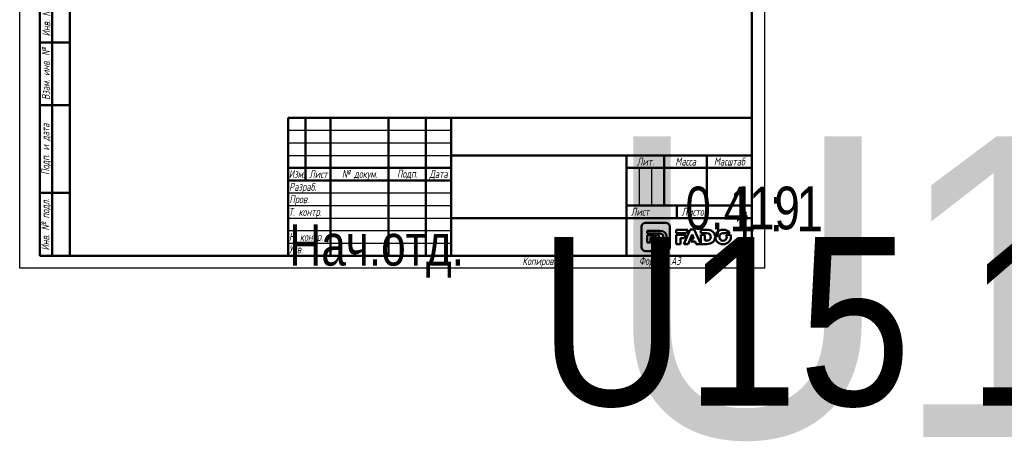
# Model space of a CAD drawing. Header units: millimetres. Extents: x 0 to 785, y -69 to 420.
# Tile 1 of 16: x 0 to 393, y -69 to 99. Entities that reach past the tile are written whole.
import ezdxf
from ezdxf.enums import TextEntityAlignment as Align

# ---------------------------------------------------------------- set-up
doc = ezdxf.new("R2018")
doc.units = ezdxf.units.MM
for name, color, linetype, lineweight in [('Заголовок (ГОСТ)', 7, 'Continuous', 50), ('Кромка (ГОСТ)', 7, 'Continuous', 50), ('Обозначение (ГОСТ)', 7, 'Continuous', 25), ('Эскизная геометрия (ГОСТ)', 7, 'Continuous', 50)]:
    doc.layers.add(name, color=color, linetype=linetype, lineweight=lineweight)
doc.styles.get("Standard").update_dxf_attribs({"font": 'GOST Common Italic.ttf'})
doc.styles.add('Альтернативный текст (ГОСТ)', font='txt', dxfattribs={"width": 0.8})

# ---------------------------------------------------------------- blocks, each defined once
blk = doc.blocks.new('ГОСТ - Доп. графы 1')
at = {"layer": 'Эскизная геометрия (ГОСТ)'}
for p, q in [((-12, 0), (-12, 145)), ((-12, 145), (0, 145)), ((-7, 145), (-7, 0)), ((-12, 110), (-7, 110)), ((-7, 110), (0, 110)), ((-12, 85), (-7, 85)), ((-7, 85), (0, 85)), ((-12, 60), (-7, 60)), ((-7, 60), (0, 60)), ((-12, 25), (-7, 25)), ((-7, 25), (0, 25)), ((0, 0), (-12, 0))]:
    blk.add_line(p, q, dxfattribs=at)
at = {"layer": 'Обозначение (ГОСТ)', "char_height": 3.17, "attachment_point": 5, "rotation": 90, "style": 'Альтернативный текст (ГОСТ)'}
for s, insert, width in [('\\fGOST Common|b0|i1;\\H3.1700;Подп. и дата', (-9.37, 127.41), 34.7679), ('\\fGOST Common|b0|i1;\\H3.1700;Инв. № дубл.', (-8.95, 97.55), 24.8438), ('\\fGOST Common|b0|i1;\\H3.1700;Взам. инв. №', (-9.58, 72.53), 24.8669), ('\\fGOST Common|b0|i1;\\H3.1700;Подп. и дата', (-9.5, 42.47), 35.1486), ('\\fGOST Common|b0|i1;\\H3.1700;Инв. № подл.', (-9.5, 12.41), 24.9618)]:
    blk.add_mtext(s, dxfattribs=dict(at, insert=insert, width=width))
at = {"layer": 'Обозначение (ГОСТ)', "lineweight": 30, "width": 0.8, "flags": 17}
for tag, p in [('Подп._и_дата_2', (-3.53, 127.51)), ('Инв._номер_дубликата', (-3.41, 97.47)), ('Взамен_инв._номера', (-3.46, 72.53)), ('Подп._и_дата_1', (-3.42, 42.35)), ('ИНВЕНТАРНЫЙ_НОМЕР', (-3.33, 12.68))]:
    blk.add_attdef(tag, text='', height=3.17, rotation=90, dxfattribs=at).set_placement(p, align=Align.MIDDLE_CENTER)
blk = doc.blocks.new('Основные надписи ГОСТ - Форма 1')
at = {"layer": 'Заголовок (ГОСТ)'}
for p, q in [((0, 55), (185, 55)), ((0, 0), (0, 55)), ((0, 0), (0, 55)), ((7, 55), (7, 30)), ((17, 55), (17, 0)), ((40, 55), (40, 0)), ((55, 55), (55, 0)), ((65, 55), (65, 0)), ((185, 0), (185, 55)), ((65, 40), (185, 40)), ((135, 40), (135, 0)), ((150, 40), (150, 20)), ((167, 40), (167, 20)), ((0, 35), (65, 35)), ((135, 35), (185, 35)), ((0, 30), (65, 30)), ((135, 20), (185, 20)), ((155, 20), (155, 15)), ((65, 15), (185, 15)), ((185, 0), (0, 0))]:
    blk.add_line(p, q, dxfattribs=at)
at = {"layer": 'Заголовок (ГОСТ)', "linetype": 'Continuous', "lineweight": 25}
for p, q in [((0, 50), (65, 50)), ((0, 45), (65, 45)), ((0, 40), (65, 40)), ((140, 35), (140, 20)), ((145, 35), (145, 20)), ((0, 25), (65, 25)), ((0, 20), (65, 20)), ((0, 15), (65, 15)), ((0, 10), (65, 10)), ((0, 5), (65, 5))]:
    blk.add_line(p, q, dxfattribs=at)
at = {"layer": 'Заголовок (ГОСТ)', "char_height": 3.17, "style": 'Альтернативный текст (ГОСТ)'}
for s, insert, width, attachment_point in [('\\fGOST Common|b0|i1;\\H3.1700;Масштаб', (176.02, 37.53), 17.8316, 5), ('\\fGOST Common|b0|i1;\\H3.1700;Лит.', (142.52, 37.49), 14.9766, 5), ('\\fGOST Common|b0|i1;\\H3.1700;Масса', (158.55, 37.51), 16.9878, 5), ('\\fGOST Common|b0|i1;\\H3.1700;Изм.', (3.5, 32.56), 6.9635, 5), ('\\fGOST Common|b0|i1;\\H3.1700;Лист', (12.1, 32.5), 10.0029, 5), ('\\A0;\\fGOST Common|b0|i1;\\H3.1700;№ докум.', (28.58, 32.16), 22.9069, 5), ('\\fGOST Common|b0|i1;\\H3.1700;Подп.', (47.56, 32.45), 14.879, 5), ('\\fGOST Common|b0|i1;\\H3.1700;Дата', (60.02, 32.24), 9.9614, 5), ('\\fGOST Common|b0|i1;\\H3.1700;Разраб.', (0.47, 27), 16.9971, 4), ('\\fGOST Common|b0|i1;\\H3.1700;Пров.', (0.56, 22.08), 17.0192, 4), ('\\A0;\\fGOST Common|b0|i1;\\H3.1700;Т. контр.', (0.23, 17.01), 16.9554, 4), ('\\fGOST Common|b0|i1;\\H3.1700;Лист', (140.37, 17.5), 10.5071, 5), ('\\A1;', (150.6, 17.54), 8.8313, 5), ('\\fGOST Common|b0|i1;\\H3.1700;Листов', (162.21, 17.5), 14.3668, 5), ('\\fGOST Common|b0|i1;\\H3.1700;Н. контр.', (0.36, 7.05), 16.9999, 4), ('\\fGOST Common|b0|i1;\\H3.1700;Утв.', (0.34, 2.52), 17.0083, 4), ('\\fGOST Common|b0|i1;\\H3.1700;Копировал', (93.48, -0.59), 19.7871, 1)]:
    blk.add_mtext(s, dxfattribs=dict(at, insert=insert, width=width, attachment_point=attachment_point))
at = {"layer": 'Заголовок (ГОСТ)', "lineweight": 30, "flags": 104}
for tag, height, width, p in [('Изм1', 2.89, 0.7, (3.51, 52.52)), ('Лист1', 2.89, 0.7, (12.03, 52.52)), ('Докум1', 2.89, 0.7, (28.54, 52.48)), ('Изм2', 2.89, 0.7, (3.5, 47.52)), ('Лист2', 2.89, 0.7, (12.01, 47.5)), ('Докум2', 2.89, 0.7, (28.53, 47.5)), ('Изм3', 2.89, 0.7, (3.5, 42.5)), ('Лист3', 2.89, 0.7, (12.01, 42.51)), ('Докум3', 2.89, 0.7, (28.51, 42.48)), ('Изм4', 2.89, 0.7, (3.51, 37.5)), ('Лист4', 2.89, 0.7, (12, 37.53)), ('Докум4', 2.89, 0.7, (28.51, 37.52)), ('НАИМЕНОВАНИЕ', 5, 0.8, (100.03, 29.98)), ('Литера', 3.5, 0.8, (137.52, 27.25)), ('Литера2', 3.5, 0.8, (142.51, 27.22)), ('Литера3', 3.5, 0.8, (147.52, 27.21)), ('Масса', 3.5, 0.8, (158.47, 27.53)), ('Масштаб', 3.5, 0.8, (176, 27.6)), ('Тип_документа', 3.17, 0.8, (100.08, 17.56)), ('Листов', 3.17, 0.8, (177.46, 17.58)), ('Материал_Класс', 3.5, 0.9, (100, 7.5))]:
    blk.add_attdef(tag, text='', height=height, dxfattribs=dict(at, width=width)).set_placement(p, align=Align.MIDDLE_CENTER)
for tag, height, width, p in [('Подп1', 2.89, 0.7, (40.01, 52.51)), ('Дата1', 2, 0.7, (55.01, 52.51)), ('Подп2', 2.89, 0.7, (40.01, 47.5)), ('Дата2', 2, 0.7, (55.01, 47.49)), ('Подп3', 2.89, 0.7, (40.01, 42.51)), ('Дата3', 2, 0.7, (55.02, 42.52)), ('Подп4', 2.89, 0.7, (40.01, 37.51)), ('Дата4', 2, 0.7, (55.02, 37.51)), ('АВТОР', 3.17, 0.8, (17.41, 27.49)), ('Разработал_Подп.', 2.89, 0.7, (40.05, 27.51)), ('ДАТА_СОЗДАНИЯ', 2, 0.7, (55.01, 27.51)), ('ПРОВЕРИЛ', 3.17, 0.8, (17.41, 22.53)), ('Проверил_Подп.', 2.89, 0.7, (40.05, 22.52)), ('ДАТА_ПРОВЕРКИ', 2, 0.7, (55.02, 22.51)), ('ТЕХНОЛОГ', 3.17, 0.8, (17.33, 17.54)), ('Технолог_Подп.', 2.89, 0.7, (40.05, 17.51)), ('Технолог_Дата', 2, 0.7, (55.01, 17.5)), ('Должность_руководителя', 3.17, 0.8, (0.52, 12.51)), ('НАЧ._ОТДЕЛА', 3.17, 0.8, (17.46, 12.45)), ('Руководитель_Подп.', 2.89, 0.7, (40.01, 12.5)), ('Руководитель_Дата', 2, 0.7, (55.01, 12.51)), ('НОРМОКОНТРОЛЬ', 3.17, 0.8, (17.37, 7.48)), ('Нормоконтроль_Подп.', 2.89, 0.7, (40.05, 7.52)), ('ДАТА_НОРМОКОНТРОЛЯ', 2, 0.7, (55.02, 7.51)), ('УТВЕРДИЛ', 3.17, 0.8, (17.4, 2.51)), ('Утвердил_Подп.', 2.89, 0.7, (40.05, 2.51)), ('ДАТА_УТВЕРЖДЕНИЯ', 2, 0.7, (55.01, 2.5))]:
    blk.add_attdef(tag, text='', height=height, dxfattribs=dict(at, width=width)).set_placement(p, align=Align.MIDDLE_LEFT)
for tag, height, p in [('ОБОЗНАЧЕНИЕ', 5, (125.33, 47.56)), ('ОРГАНИЗАЦИЯ', 3.5, (160.02, 7.6))]:
    blk.add_attdef(tag, text='', height=height, dxfattribs=at).set_placement(p, align=Align.MIDDLE_CENTER)
at = {"layer": 'Заголовок (ГОСТ)', "lineweight": 30, "width": 0.9, "flags": 104}
for tag, p in [('Материал_Наим.', (133.71, 9.75)), ('Материал_ГОСТ', (134.04, 4.06))]:
    blk.add_attdef(tag, text='', height=3.5, dxfattribs=at).set_placement(p, align=Align.MIDDLE_RIGHT)
blk = doc.blocks.new('Рамки ГОСТ_ граница 420x297')
at = {"layer": 'Кромка (ГОСТ)', "lineweight": 25}
for p, q in [((0, 0), (0, 420)), ((0, 420), (297, 420)), ((297, 420), (297, 0)), ((297, 0), (0, 0))]:
    blk.add_line(p, q, dxfattribs=at)
at = {"layer": 'Кромка (ГОСТ)'}
for p, q in [((292, 415), (20, 415)), ((20, 415), (20, 5)), ((292, 5), (292, 415)), ((20, 5), (292, 5))]:
    blk.add_line(p, q, dxfattribs=at)
at = {"layer": 'Кромка (ГОСТ)', "insert": (247, 4.5), "char_height": 3.17, "attachment_point": 1, "style": 'Альтернативный текст (ГОСТ)'}
blk.add_mtext('\\A1;\\fGOST Common|b0|i1;\\H3.1700;Формат A3', dxfattribs=at)

msp = doc.modelspace()

# ---------------------------------------------------------------- linework, layer by layer
at = {"layer": 'Эскизная геометрия (ГОСТ)', "linetype": 'Continuous'}
for p, q in [((247.983, 16.574), (247.983, 8.403)), ((257.64, 18.147), (249.541, 18.147)), ((259.2, 8.403), (259.2, 16.574)), ((250.188, 14.929), (250.188, 13.78)), ((255.314, 14.929), (250.188, 14.929)), ((250.188, 13.78), (255.333, 13.78)), ((250.188, 13.243), (250.188, 10.2)), ((253.1, 13.243), (250.188, 13.243)), ((251.487, 10.2), (251.487, 12.215)), ((251.487, 12.215), (252.664, 12.215)), ((252.664, 12.215), (253.1, 13.243)), ((254.804, 13.243), (253.505, 13.243)), ((253.505, 13.243), (253.505, 10.2)), ((254.804, 11.362), (254.804, 13.243)), ((250.188, 10.2), (251.487, 10.2)), ((253.505, 10.2), (255.286, 10.2)), ((255.333, 11.362), (254.804, 11.362)), ((249.541, 6.832), (257.64, 6.832))]:
    msp.add_line(p, q, dxfattribs=at)
at = {"layer": 'Эскизная геометрия (ГОСТ)'}
for p, q in [((261.819, 15.343), (261.819, 13.948)), ((266.475, 15.343), (261.819, 15.343)), ((261.819, 13.948), (265.852, 13.948)), ((261.819, 13.329), (261.819, 9.603)), ((265.575, 13.329), (261.819, 13.329)), ((263.5, 9.603), (263.5, 12.018)), ((263.5, 12.018), (264.989, 12.018)), ((267.359, 15.385), (264.777, 9.604)), ((264.989, 12.018), (265.575, 13.329)), ((265.852, 13.948), (266.475, 15.343)), ((266.544, 9.604), (268.158, 13.498)), ((268.98, 15.385), (267.359, 15.385)), ((268.176, 11.866), (267.669, 10.628)), ((268.158, 13.498), (268.833, 11.866)), ((268.833, 11.866), (268.176, 11.866)), ((271.563, 9.604), (268.98, 15.385)), ((271.563, 15.342), (271.563, 13.948)), ((273.903, 15.342), (271.563, 15.342)), ((271.563, 13.948), (273.93, 13.948)), ((271.563, 13.329), (271.563, 9.605)), ((273.244, 13.329), (271.563, 13.329)), ((273.244, 11.014), (273.244, 13.329)), ((277.328, 12.582), (277.325, 12.582)), ((277.325, 12.389), (277.327, 12.389)), ((280.467, 13.961), (283.185, 13.961)), ((283.486, 13.324), (281.705, 13.324)), ((261.819, 9.603), (263.5, 9.603)), ((264.777, 9.604), (266.544, 9.604)), ((267.669, 10.628), (269.319, 10.628)), ((269.319, 10.628), (269.76, 9.604)), ((269.76, 9.604), (271.563, 9.604)), ((271.563, 9.605), (273.869, 9.605)), ((273.93, 11.014), (273.244, 11.014))]:
    msp.add_line(p, q, dxfattribs=at)
at = {"layer": 'Эскизная геометрия (ГОСТ)', "linetype": 'Continuous'}
for points in [[(249.541, 18.147), (248.681, 18.147), (247.983, 17.442), (247.983, 16.574)], [(259.2, 16.574), (259.2, 17.442), (258.501, 18.147), (257.64, 18.147)], [(255.286, 10.2), (256.974, 10.2), (257.959, 11.214), (257.959, 12.578)], [(257.959, 12.578), (257.959, 13.956), (256.988, 14.929), (255.314, 14.929)], [(255.333, 13.78), (256.11, 13.78), (256.626, 13.328), (256.626, 12.571)], [(256.626, 12.571), (256.626, 11.796), (256.11, 11.362), (255.333, 11.362)], [(247.983, 8.403), (247.983, 7.535), (248.681, 6.832), (249.541, 6.832)], [(257.64, 6.832), (258.501, 6.832), (259.2, 7.535), (259.2, 8.403)]]:
    msp.add_open_spline(points, degree=3, dxfattribs=at)
at = {"layer": 'Эскизная геометрия (ГОСТ)'}
for points in [[(273.869, 9.605), (276.008, 9.605), (277.274, 10.784), (277.325, 12.389)], [(277.325, 12.582), (277.279, 14.206), (276.03, 15.342), (273.903, 15.342)], [(273.93, 13.948), (274.934, 13.948), (275.602, 13.4), (275.602, 12.482)], [(275.602, 12.482), (275.602, 11.539), (274.934, 11.014), (273.93, 11.014)], [(277.327, 12.389), (277.37, 10.823), (278.692, 9.593), (280.467, 9.593)], [(280.481, 15.343), (278.722, 15.343), (277.392, 14.118), (277.328, 12.582)], [(278.988, 12.468), (278.988, 13.282), (279.58, 13.961), (280.467, 13.961)], [(280.481, 10.976), (279.597, 10.976), (278.988, 11.67), (278.988, 12.468)], [(280.467, 9.593), (282.269, 9.593), (283.622, 10.881), (283.622, 12.468)], [(283.185, 13.961), (282.652, 14.793), (281.668, 15.343), (280.481, 15.343)], [(281.968, 12.468), (281.968, 11.655), (281.376, 10.976), (280.481, 10.976)], [(281.705, 13.324), (281.874, 13.079), (281.968, 12.781), (281.968, 12.468)], [(283.622, 12.468), (283.622, 12.767), (283.574, 13.054), (283.486, 13.324)]]:
    msp.add_open_spline(points, degree=3, dxfattribs=at)

# ---------------------------------------------------------------- block references
for name, p in [('Рамки ГОСТ_ граница 420x297', (0, 0)), ('ГОСТ - Доп. графы 1', (20, 5))]:
    msp.add_blockref(name, p)
ref = msp.add_blockref('Основные надписи ГОСТ - Форма 1', (107, 5))
lines = msp.add_mtext('\\W0.8000;Нач.отд.', dxfattribs={"layer": 'Заголовок (ГОСТ)', "insert": (107.522, 17.514), "char_height": 16.47596, "attachment_point": 1})
ref.add_attrib('Должность_руководителя', '', (107.522, 17.514), dxfattribs={"flags": 104}).embed_mtext(lines)
lines = msp.add_mtext('\\W0.8000;', dxfattribs={"layer": 'Заголовок (ГОСТ)', "insert": (124.411, 32.488), "char_height": 22.5926, "attachment_point": 1})
ref.add_attrib('АВТОР', '', (124.411, 32.488), dxfattribs={"flags": 104}).embed_mtext(lines)
lines = msp.add_mtext('\\W0.8000;', dxfattribs={"layer": 'Заголовок (ГОСТ)', "insert": (124.408, 27.526), "char_height": 22.5517, "attachment_point": 1})
ref.add_attrib('ПРОВЕРИЛ', '', (124.408, 27.526), dxfattribs={"flags": 104}).embed_mtext(lines)
lines = msp.add_mtext('\\W0.8000;', dxfattribs={"layer": 'Заголовок (ГОСТ)', "insert": (124.334, 22.543), "char_height": 22.671, "attachment_point": 1})
ref.add_attrib('ТЕХНОЛОГ', '', (124.334, 22.543), dxfattribs={"flags": 104}).embed_mtext(lines)
lines = msp.add_mtext('\\W0.8000;', dxfattribs={"layer": 'Заголовок (ГОСТ)', "insert": (124.462, 17.446), "char_height": 22.555, "attachment_point": 1})
ref.add_attrib('НАЧ._ОТДЕЛА', '', (124.462, 17.446), dxfattribs={"flags": 104}).embed_mtext(lines)
lines = msp.add_mtext('\\W0.8000;', dxfattribs={"layer": 'Заголовок (ГОСТ)', "insert": (124.375, 12.481), "char_height": 22.669, "attachment_point": 1})
ref.add_attrib('НОРМОКОНТРОЛЬ', '', (124.375, 12.481), dxfattribs={"flags": 104}).embed_mtext(lines)
lines = msp.add_mtext('\\W0.8000;', dxfattribs={"layer": 'Заголовок (ГОСТ)', "insert": (124.401, 7.507), "char_height": 22.613, "attachment_point": 1})
ref.add_attrib('УТВЕРДИЛ', '', (124.401, 7.507), dxfattribs={"flags": 104}).embed_mtext(lines)
lines = msp.add_mtext('U15', dxfattribs={"layer": 'Заголовок (ГОСТ)', "insert": (232.326, 52.559), "char_height": 119.843, "attachment_point": 1})
ref.add_attrib('ОБОЗНАЧЕНИЕ', '', (232.326, 52.559), dxfattribs={"flags": 104}).embed_mtext(lines)
lines = msp.add_mtext('\\W0.8000;', dxfattribs={"layer": 'Заголовок (ГОСТ)', "insert": (207.031, 34.975), "char_height": 69.6093, "attachment_point": 1})
ref.add_attrib('НАИМЕНОВАНИЕ', '', (207.031, 34.975), dxfattribs={"flags": 104}).embed_mtext(lines)
lines = msp.add_mtext('\\W0.8000;', dxfattribs={"layer": 'Заголовок (ГОСТ)', "insert": (207.078, 22.558), "char_height": 69.7033, "attachment_point": 1})
ref.add_attrib('Тип_документа', '', (207.078, 22.558), dxfattribs={"flags": 104}).embed_mtext(lines)
lines = msp.add_mtext('\\W0.9000;U15 18.03.2020', dxfattribs={"layer": 'Заголовок (ГОСТ)', "insert": (207, 12.5), "char_height": 67.25762, "attachment_point": 1})
ref.add_attrib('Материал_Класс', '', (207, 12.5), dxfattribs={"flags": 104}).embed_mtext(lines)
lines = msp.add_mtext('\\W0.9000;', dxfattribs={"layer": 'Заголовок (ГОСТ)', "insert": (240.707, 14.751), "char_height": 66.9754, "attachment_point": 1})
ref.add_attrib('Материал_Наим.', '', (240.707, 14.751), dxfattribs={"flags": 104}).embed_mtext(lines)
lines = msp.add_mtext('\\W0.9000;', dxfattribs={"layer": 'Заголовок (ГОСТ)', "insert": (241.04, 9.057), "char_height": 66.7532, "attachment_point": 1})
ref.add_attrib('Материал_ГОСТ', '', (241.04, 9.057), dxfattribs={"flags": 104}).embed_mtext(lines)
lines = msp.add_mtext('\\W0.8000;', dxfattribs={"layer": 'Заголовок (ГОСТ)', "insert": (244.52, 32.251), "char_height": 5.0288, "attachment_point": 1})
ref.add_attrib('Литера', '', (244.52, 32.251), dxfattribs={"flags": 104}).embed_mtext(lines)
lines = msp.add_mtext('\\W0.8000;', dxfattribs={"layer": 'Заголовок (ГОСТ)', "insert": (249.512, 32.221), "char_height": 5.0288, "attachment_point": 1})
ref.add_attrib('Литера2', '', (249.512, 32.221), dxfattribs={"flags": 104}).embed_mtext(lines)
lines = msp.add_mtext('\\W0.8000;', dxfattribs={"layer": 'Заголовок (ГОСТ)', "insert": (254.518, 32.211), "char_height": 5.017, "attachment_point": 1})
ref.add_attrib('Литера3', '', (254.518, 32.211), dxfattribs={"flags": 104}).embed_mtext(lines)
lines = msp.add_mtext('\\W0.8000;0,419', dxfattribs={"layer": 'Заголовок (ГОСТ)', "insert": (265.469, 32.533), "char_height": 17.04355, "attachment_point": 1})
ref.add_attrib('Масса', '', (265.469, 32.533), dxfattribs={"flags": 104}).embed_mtext(lines)
lines = msp.add_mtext('\\W0.8000;1 : 1', dxfattribs={"layer": 'Заголовок (ГОСТ)', "insert": (282.997, 32.603), "char_height": 17.94756, "attachment_point": 1})
ref.add_attrib('Масштаб', '', (282.997, 32.603), dxfattribs={"flags": 104}).embed_mtext(lines)
lines = msp.add_mtext('\\W0.8000;1', dxfattribs={"layer": 'Заголовок (ГОСТ)', "insert": (284.459, 22.579), "char_height": 14.9653, "attachment_point": 1})
ref.add_attrib('Листов', '', (284.459, 22.579), dxfattribs={"flags": 104}).embed_mtext(lines)
lines = msp.add_mtext('\\W0.7000;', dxfattribs={"layer": 'Заголовок (ГОСТ)', "insert": (162.012, 57.513), "char_height": 9.9845, "attachment_point": 1})
ref.add_attrib('Дата1', '', (162.012, 57.513), dxfattribs={"flags": 104}).embed_mtext(lines)
lines = msp.add_mtext('\\W0.7000;', dxfattribs={"layer": 'Заголовок (ГОСТ)', "insert": (162.012, 52.491), "char_height": 9.9845, "attachment_point": 1})
ref.add_attrib('Дата2', '', (162.012, 52.491), dxfattribs={"flags": 104}).embed_mtext(lines)
lines = msp.add_mtext('\\W0.7000;', dxfattribs={"layer": 'Заголовок (ГОСТ)', "insert": (162.023, 47.521), "char_height": 9.9712, "attachment_point": 1})
ref.add_attrib('Дата3', '', (162.023, 47.521), dxfattribs={"flags": 104}).embed_mtext(lines)
lines = msp.add_mtext('\\W0.7000;', dxfattribs={"layer": 'Заголовок (ГОСТ)', "insert": (162.023, 42.509), "char_height": 9.9886, "attachment_point": 1})
ref.add_attrib('Дата4', '', (162.023, 42.509), dxfattribs={"flags": 104}).embed_mtext(lines)
lines = msp.add_mtext('\\W0.7000;', dxfattribs={"layer": 'Заголовок (ГОСТ)', "insert": (162.009, 32.511), "char_height": 9.9804, "attachment_point": 1})
ref.add_attrib('ДАТА_СОЗДАНИЯ', '', (162.009, 32.511), dxfattribs={"flags": 104}).embed_mtext(lines)
lines = msp.add_mtext('\\W0.7000;', dxfattribs={"layer": 'Заголовок (ГОСТ)', "insert": (162.022, 27.51), "char_height": 9.9577, "attachment_point": 1})
ref.add_attrib('ДАТА_ПРОВЕРКИ', '', (162.022, 27.51), dxfattribs={"flags": 104}).embed_mtext(lines)
lines = msp.add_mtext('\\W0.7000;', dxfattribs={"layer": 'Заголовок (ГОСТ)', "insert": (162.015, 22.503), "char_height": 9.9863, "attachment_point": 1})
ref.add_attrib('Технолог_Дата', '', (162.015, 22.503), dxfattribs={"flags": 104}).embed_mtext(lines)
lines = msp.add_mtext('\\W0.7000;', dxfattribs={"layer": 'Заголовок (ГОСТ)', "insert": (162.01, 17.509), "char_height": 9.9902, "attachment_point": 1})
ref.add_attrib('Руководитель_Дата', '', (162.01, 17.509), dxfattribs={"flags": 104}).embed_mtext(lines)
lines = msp.add_mtext('\\W0.7000;', dxfattribs={"layer": 'Заголовок (ГОСТ)', "insert": (162.024, 12.511), "char_height": 9.9825, "attachment_point": 1})
ref.add_attrib('ДАТА_НОРМОКОНТРОЛЯ', '', (162.024, 12.511), dxfattribs={"flags": 104}).embed_mtext(lines)
lines = msp.add_mtext('\\W0.7000;', dxfattribs={"layer": 'Заголовок (ГОСТ)', "insert": (162.009, 7.498), "char_height": 9.9968, "attachment_point": 1})
ref.add_attrib('ДАТА_УТВЕРЖДЕНИЯ', '', (162.009, 7.498), dxfattribs={"flags": 104}).embed_mtext(lines)
lines = msp.add_mtext('\\W0.7000;', dxfattribs={"layer": 'Заголовок (ГОСТ)', "insert": (147.014, 57.512), "char_height": 14.92, "attachment_point": 1})
ref.add_attrib('Подп1', '', (147.014, 57.512), dxfattribs={"flags": 104}).embed_mtext(lines)
lines = msp.add_mtext('\\W0.7000;', dxfattribs={"layer": 'Заголовок (ГОСТ)', "insert": (147.014, 52.503), "char_height": 14.9856, "attachment_point": 1})
ref.add_attrib('Подп2', '', (147.014, 52.503), dxfattribs={"flags": 104}).embed_mtext(lines)
lines = msp.add_mtext('\\W0.7000;', dxfattribs={"layer": 'Заголовок (ГОСТ)', "insert": (147.014, 47.515), "char_height": 14.9856, "attachment_point": 1})
ref.add_attrib('Подп3', '', (147.014, 47.515), dxfattribs={"flags": 104}).embed_mtext(lines)
lines = msp.add_mtext('\\W0.7000;', dxfattribs={"layer": 'Заголовок (ГОСТ)', "insert": (147.014, 42.506), "char_height": 14.9659, "attachment_point": 1})
ref.add_attrib('Подп4', '', (147.014, 42.506), dxfattribs={"flags": 104}).embed_mtext(lines)
lines = msp.add_mtext('\\W0.7000;', dxfattribs={"layer": 'Заголовок (ГОСТ)', "insert": (147.045, 32.514), "char_height": 14.9596, "attachment_point": 1})
ref.add_attrib('Разработал_Подп.', '', (147.045, 32.514), dxfattribs={"flags": 104}).embed_mtext(lines)
lines = msp.add_mtext('\\W0.7000;', dxfattribs={"layer": 'Заголовок (ГОСТ)', "insert": (147.045, 27.525), "char_height": 14.9397, "attachment_point": 1})
ref.add_attrib('Проверил_Подп.', '', (147.045, 27.525), dxfattribs={"flags": 104}).embed_mtext(lines)
lines = msp.add_mtext('\\W0.7000;', dxfattribs={"layer": 'Заголовок (ГОСТ)', "insert": (147.045, 22.515), "char_height": 14.9397, "attachment_point": 1})
ref.add_attrib('Технолог_Подп.', '', (147.045, 22.515), dxfattribs={"flags": 104}).embed_mtext(lines)
lines = msp.add_mtext('\\W0.7000;', dxfattribs={"layer": 'Заголовок (ГОСТ)', "insert": (147.005, 17.505), "char_height": 14.9795, "attachment_point": 1})
ref.add_attrib('Руководитель_Подп.', '', (147.005, 17.505), dxfattribs={"flags": 104}).embed_mtext(lines)
lines = msp.add_mtext('\\W0.7000;', dxfattribs={"layer": 'Заголовок (ГОСТ)', "insert": (147.045, 12.515), "char_height": 14.9397, "attachment_point": 1})
ref.add_attrib('Нормоконтроль_Подп.', '', (147.045, 12.515), dxfattribs={"flags": 104}).embed_mtext(lines)
lines = msp.add_mtext('\\W0.7000;', dxfattribs={"layer": 'Заголовок (ГОСТ)', "insert": (147.045, 7.505), "char_height": 14.9596, "attachment_point": 1})
ref.add_attrib('Утвердил_Подп.', '', (147.045, 7.505), dxfattribs={"flags": 104}).embed_mtext(lines)
lines = msp.add_mtext('\\W0.7000;', dxfattribs={"layer": 'Заголовок (ГОСТ)', "insert": (135.542, 57.483), "char_height": 22.947, "attachment_point": 1})
ref.add_attrib('Докум1', '', (135.542, 57.483), dxfattribs={"flags": 104}).embed_mtext(lines)
lines = msp.add_mtext('\\W0.7000;', dxfattribs={"layer": 'Заголовок (ГОСТ)', "insert": (135.526, 52.497), "char_height": 22.9782, "attachment_point": 1})
ref.add_attrib('Докум2', '', (135.526, 52.497), dxfattribs={"flags": 104}).embed_mtext(lines)
lines = msp.add_mtext('\\W0.7000;', dxfattribs={"layer": 'Заголовок (ГОСТ)', "insert": (135.51, 47.479), "char_height": 22.947, "attachment_point": 1})
ref.add_attrib('Докум3', '', (135.51, 47.479), dxfattribs={"flags": 104}).embed_mtext(lines)
lines = msp.add_mtext('\\W0.7000;', dxfattribs={"layer": 'Заголовок (ГОСТ)', "insert": (135.515, 42.52), "char_height": 22.9741, "attachment_point": 1})
ref.add_attrib('Докум4', '', (135.515, 42.52), dxfattribs={"flags": 104}).embed_mtext(lines)
lines = msp.add_mtext('\\W0.7000;', dxfattribs={"layer": 'Заголовок (ГОСТ)', "insert": (119.031, 57.516), "char_height": 9.9931, "attachment_point": 1})
ref.add_attrib('Лист1', '', (119.031, 57.516), dxfattribs={"flags": 104}).embed_mtext(lines)
lines = msp.add_mtext('\\W0.7000;', dxfattribs={"layer": 'Заголовок (ГОСТ)', "insert": (119.012, 52.504), "char_height": 9.9781, "attachment_point": 1})
ref.add_attrib('Лист2', '', (119.012, 52.504), dxfattribs={"flags": 104}).embed_mtext(lines)
lines = msp.add_mtext('\\W0.7000;', dxfattribs={"layer": 'Заголовок (ГОСТ)', "insert": (119.012, 47.508), "char_height": 9.9781, "attachment_point": 1})
ref.add_attrib('Лист3', '', (119.012, 47.508), dxfattribs={"flags": 104}).embed_mtext(lines)
lines = msp.add_mtext('\\W0.7000;', dxfattribs={"layer": 'Заголовок (ГОСТ)', "insert": (119.004, 42.526), "char_height": 9.9936, "attachment_point": 1})
ref.add_attrib('Лист4', '', (119.004, 42.526), dxfattribs={"flags": 104}).embed_mtext(lines)
lines = msp.add_mtext('\\W0.7000;', dxfattribs={"layer": 'Заголовок (ГОСТ)', "insert": (110.513, 57.516), "char_height": 7.004, "attachment_point": 1})
ref.add_attrib('Изм1', '', (110.513, 57.516), dxfattribs={"flags": 104}).embed_mtext(lines)
lines = msp.add_mtext('\\W0.7000;', dxfattribs={"layer": 'Заголовок (ГОСТ)', "insert": (110.504, 52.521), "char_height": 6.9877, "attachment_point": 1})
ref.add_attrib('Изм2', '', (110.504, 52.521), dxfattribs={"flags": 104}).embed_mtext(lines)
lines = msp.add_mtext('\\W0.7000;', dxfattribs={"layer": 'Заголовок (ГОСТ)', "insert": (110.504, 47.5), "char_height": 7.0203, "attachment_point": 1})
ref.add_attrib('Изм3', '', (110.504, 47.5), dxfattribs={"flags": 104}).embed_mtext(lines)
lines = msp.add_mtext('\\W0.7000;', dxfattribs={"layer": 'Заголовок (ГОСТ)', "insert": (110.513, 42.504), "char_height": 7.004, "attachment_point": 1})
ref.add_attrib('Изм4', '', (110.513, 42.504), dxfattribs={"flags": 104}).embed_mtext(lines)

doc.saveas('drawing.dxf')
